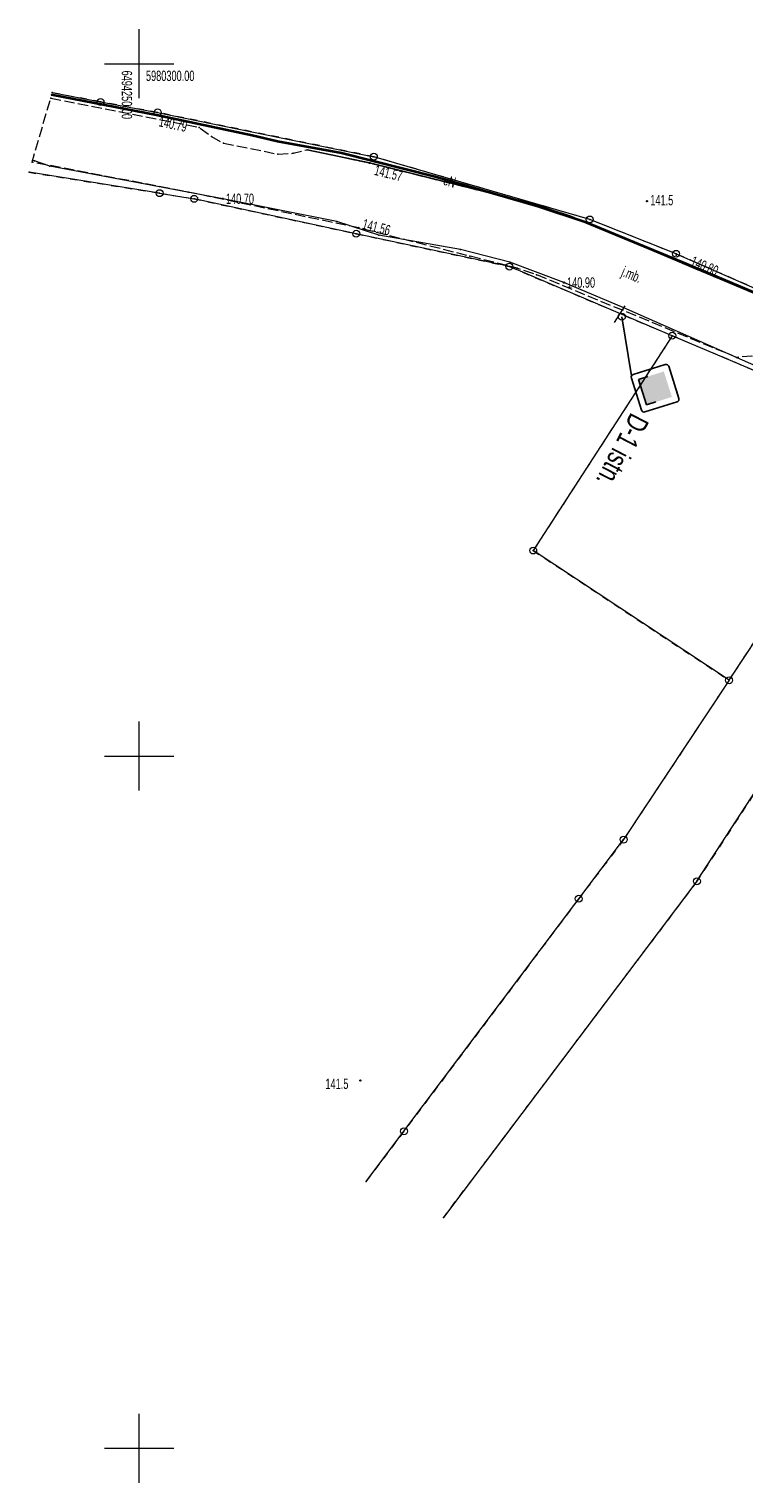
# Model space of a CAD drawing. Extents: x 6456700 to 6518119, y 5963420 to 5980059.
# Tile 7 of 256: x 6511511 to 6511562, y 5963747 to 5963852. Entities that reach past the tile are written whole.
import ezdxf
from ezdxf.enums import TextEntityAlignment as Align

# ---------------------------------------------------------------- set-up
doc = ezdxf.new("R2010")
doc.units = 0
doc.header["$MEASUREMENT"] = 0
doc.linetypes.add('L_0_03', pattern=[1, 0.5, -0.5])
doc.linetypes.add('L_0_52', pattern=[1, 0.75, -0.25])
doc.layers.get('0').update_dxf_attribs({"color": 2, "linetype": 'CONTINUOUS', "lineweight": 5})
for name, color, linetype, lineweight in [('18mm Kreska ciągła', 7, 'CONTINUOUS', 18), ('202_punkt_graniczny', 7, 'CONTINUOUS', 18), ('218_kontur_uzytku_gruntowego', 96, 'L_0_03', 18), ('219_dzialka_ewidencyjna', 7, 'CONTINUOUS', 18), ('jezdnia', 7, 'CONTINUOUS', 18), ('jezdnia_Atr17', 7, 'CONTINUOUS', 18), ('kraweznik', 7, 'CONTINUOUS', 18), ('obudowa_ochronna_przewodu', 7, 'CONTINUOUS', 18), ('ogrodzenie_trwale', 7, 'CONTINUOUS', 18), ('pikieta_naturalna', 7, 'CONTINUOUS', 18), ('pikieta_naturalna_Atr2', 7, 'CONTINUOUS', 18), ('pikieta_sztuczna', 7, 'CONTINUOUS', 18), ('pikieta_sztuczna_Atr2', 7, 'CONTINUOUS', 18), ('przewod_elektroenergetyczny_podziemny', 7, 'CONTINUOUS', 18), ('przewod_elektroenergetyczny_podziemny_Atr1', 7, 'CONTINUOUS', 18), ('przewod_telekomunikacyjny_podziemny', 7, 'CONTINUOUS', 18), ('rzedna', 7, 'CONTINUOUS', 18), ('rzedna_Atr2', 7, 'CONTINUOUS', 18), ('siatka_krzyrzy', 7, 'CONTINUOUS', 18)]:
    doc.layers.add(name, color=color, linetype=linetype, lineweight=lineweight)
doc.layers.add('ZNAKI_PIONOWE', color=7, linetype='CONTINUOUS')
doc.styles.get("Standard").update_dxf_attribs({"font": 'txt', "width": 0.75})

# ---------------------------------------------------------------- blocks, each defined once
blk = doc.blocks.new('mdcp_nowa')
at = {"layer": 'pikieta_naturalna', "linetype": 'Continuous', "lineweight": 18, "true_color": 0x000000}
for points in [[(6494286.65, 5980290.03, 1), (6494286.65, 5980290.12, 1)], [(6494265.97, 5980226.51, 1), (6494265.97, 5980226.61, 1)]]:
    blk.add_hatch(color=18, dxfattribs=at).paths.add_polyline_path(points)
at = {"layer": 'pikieta_sztuczna', "linetype": 'Continuous', "lineweight": 18, "true_color": 0x000000}
for points in [[(6494266.64, 5980292.79, 1), (6494266.64, 5980292.88, 1)], [(6494265.83, 5980288.09, 1), (6494265.83, 5980288.18, 1)]]:
    blk.add_hatch(color=18, dxfattribs=at).paths.add_polyline_path(points)
at = {"layer": 'rzedna', "linetype": 'Continuous', "lineweight": 18, "true_color": 0xff0000}
for points in [[(6494251.27, 5980296.24, 1), (6494251.27, 5980296.33, 1)], [(6494289.52, 5980285.49, 1), (6494289.52, 5980285.58, 1)]]:
    blk.add_hatch(color=1, dxfattribs=at).paths.add_polyline_path(points)
at = {"layer": 'rzedna', "linetype": 'Continuous', "lineweight": 18, "true_color": 0xff7f00}
for points in [[(6494256.04, 5980290.21, 1), (6494256.04, 5980290.29, 1)], [(6494280.66, 5980284.14, 1), (6494280.66, 5980284.24, 1)]]:
    blk.add_hatch(color=30, dxfattribs=at).paths.add_polyline_path(points)
for p in [(6494243.63, 5980297.51), (6494243.69, 5980297.74), (6494243.74, 5980297.91), (6494242.28, 5980292.89), (6494242.31, 5980293), (6494242.07, 5980292.16), (6494266.38, 5980219.28), (6494271.96, 5980216.68)]:
    blk.add_point(p)
at = {"layer": '202_punkt_graniczny', "color": 7, "linetype": 'Continuous', "lineweight": 18}
for centre in [(6494247.22, 5980297.24), (6494251.34, 5980296.48), (6494266.94, 5980293.28), (6494251.48, 5980290.65), (6494253.98, 5980290.24), (6494282.52, 5980288.75), (6494265.67, 5980287.72), (6494276.72, 5980285.35), (6494288.75, 5980286.27), (6494288.47, 5980280.35), (6494278.44, 5980264.84), (6494292.57, 5980255.47), (6494284.96, 5980243.96), (6494290.25, 5980240.95), (6494281.73, 5980239.69), (6494269.11, 5980222.9)]:
    blk.add_circle(centre, 0.25, dxfattribs=at)
at = {"layer": '202_punkt_graniczny'}
for p in [(6494247.22, 5980297.24), (6494251.34, 5980296.48), (6494266.94, 5980293.28), (6494251.48, 5980290.65), (6494253.98, 5980290.24), (6494282.52, 5980288.75), (6494265.67, 5980287.72), (6494288.75, 5980286.27), (6494276.72, 5980285.35), (6494288.47, 5980280.35), (6494278.44, 5980264.84), (6494292.57, 5980255.47), (6494284.96, 5980243.96), (6494290.25, 5980240.95), (6494281.73, 5980239.69), (6494269.11, 5980222.9)]:
    blk.add_point(p, dxfattribs=at)
at = {"layer": '218_kontur_uzytku_gruntowego', "lineweight": 18, "flags": 128}
for points in [[(6494247.22, 5980297.24), (6494243.74, 5980297.91)], [(6494251.34, 5980296.48), (6494247.22, 5980297.24)], [(6494266.94, 5980293.28), (6494251.34, 5980296.48)], [(6494282.52, 5980288.75), (6494266.94, 5980293.28)], [(6494242.07, 5980292.16), (6494251.48, 5980290.65)], [(6494251.48, 5980290.65), (6494253.98, 5980290.24)], [(6494253.98, 5980290.24), (6494265.67, 5980287.72)], [(6494288.75, 5980286.27), (6494282.52, 5980288.75)], [(6494265.67, 5980287.72), (6494276.72, 5980285.35)], [(6494297.54, 5980282.41), (6494288.75, 5980286.27)], [(6494276.72, 5980285.35), (6494288.47, 5980280.35)], [(6494288.47, 5980280.35), (6494278.44, 5980264.84)], [(6494299.89, 5980275.5), (6494288.47, 5980280.35)], [(6494292.57, 5980255.47), (6494302.03, 5980269.77)], [(6494307.96, 5980268.13), (6494290.25, 5980240.95)], [(6494278.44, 5980264.84), (6494292.57, 5980255.47)], [(6494292.57, 5980255.47), (6494284.96, 5980243.96)], [(6494284.96, 5980243.96), (6494281.73, 5980239.69)], [(6494290.25, 5980240.95), (6494271.96, 5980216.68)], [(6494281.73, 5980239.69), (6494269.11, 5980222.9)], [(6494269.11, 5980222.9), (6494266.38, 5980219.28)]]:
    blk.add_lwpolyline(points, dxfattribs=at)
at = {"layer": '218_kontur_uzytku_gruntowego'}
for p in [(6494247.22, 5980297.24), (6494247.22, 5980297.24), (6494251.34, 5980296.48), (6494251.34, 5980296.48), (6494266.94, 5980293.28), (6494266.94, 5980293.28), (6494251.48, 5980290.65), (6494251.48, 5980290.65), (6494253.98, 5980290.24), (6494253.98, 5980290.24), (6494282.52, 5980288.75), (6494282.52, 5980288.75), (6494265.67, 5980287.72), (6494265.67, 5980287.72), (6494288.75, 5980286.27), (6494288.75, 5980286.27), (6494276.72, 5980285.35), (6494276.72, 5980285.35), (6494288.47, 5980280.35), (6494288.47, 5980280.35), (6494288.47, 5980280.35), (6494288.47, 5980280.35), (6494278.44, 5980264.84), (6494278.44, 5980264.84), (6494292.57, 5980255.47), (6494292.57, 5980255.47), (6494292.57, 5980255.47), (6494292.57, 5980255.47), (6494284.96, 5980243.96), (6494284.96, 5980243.96), (6494290.25, 5980240.95), (6494290.25, 5980240.95), (6494290.25, 5980240.95), (6494290.25, 5980240.95), (6494281.73, 5980239.69), (6494281.73, 5980239.69), (6494269.11, 5980222.9), (6494269.11, 5980222.9)]:
    blk.add_point(p, dxfattribs=at)
at = {"layer": '219_dzialka_ewidencyjna', "color": 3, "linetype": 'Continuous', "lineweight": 18, "flags": 128}
for points in [[(6494243.74, 5980297.91), (6494247.22, 5980297.24)], [(6494247.22, 5980297.24), (6494251.34, 5980296.48)], [(6494251.34, 5980296.48), (6494266.94, 5980293.28)], [(6494282.52, 5980288.75), (6494266.94, 5980293.28)], [(6494251.48, 5980290.65), (6494242.07, 5980292.16)], [(6494251.48, 5980290.65), (6494253.98, 5980290.24)], [(6494265.67, 5980287.72), (6494253.98, 5980290.24)], [(6494288.75, 5980286.27), (6494282.52, 5980288.75)], [(6494276.72, 5980285.35), (6494265.67, 5980287.72)], [(6494288.75, 5980286.27), (6494297.54, 5980282.41)], [(6494288.47, 5980280.35), (6494276.72, 5980285.35)], [(6494288.47, 5980280.35), (6494278.44, 5980264.84)], [(6494299.89, 5980275.5), (6494288.47, 5980280.35)], [(6494292.57, 5980255.47), (6494302.03, 5980269.77)], [(6494290.25, 5980240.95), (6494307.96, 5980268.13)], [(6494292.57, 5980255.47), (6494278.44, 5980264.84)], [(6494292.57, 5980255.47), (6494284.96, 5980243.96)], [(6494281.73, 5980239.69), (6494284.96, 5980243.96)], [(6494290.25, 5980240.95), (6494271.96, 5980216.68)], [(6494269.11, 5980222.9), (6494281.73, 5980239.69)], [(6494266.38, 5980219.28), (6494269.11, 5980222.9)]]:
    blk.add_lwpolyline(points, dxfattribs=at)
at = {"layer": '219_dzialka_ewidencyjna', "color": 3}
for p in [(6494247.22, 5980297.24), (6494247.22, 5980297.24), (6494251.34, 5980296.48), (6494251.34, 5980296.48), (6494266.94, 5980293.28), (6494266.94, 5980293.28), (6494251.48, 5980290.65), (6494251.48, 5980290.65), (6494253.98, 5980290.24), (6494253.98, 5980290.24), (6494282.52, 5980288.75), (6494282.52, 5980288.75), (6494265.67, 5980287.72), (6494265.67, 5980287.72), (6494288.75, 5980286.27), (6494288.75, 5980286.27), (6494276.72, 5980285.35), (6494276.72, 5980285.35), (6494288.47, 5980280.35), (6494288.47, 5980280.35), (6494288.47, 5980280.35), (6494278.44, 5980264.84), (6494278.44, 5980264.84), (6494292.57, 5980255.47), (6494292.57, 5980255.47), (6494292.57, 5980255.47), (6494284.96, 5980243.96), (6494284.96, 5980243.96), (6494290.25, 5980240.95), (6494290.25, 5980240.95), (6494281.73, 5980239.69), (6494281.73, 5980239.69), (6494269.11, 5980222.9), (6494269.11, 5980222.9)]:
    blk.add_point(p, dxfattribs=at)
at = {"layer": 'jezdnia', "color": 7, "linetype": 'L_0_52', "lineweight": 18, "flags": 128}
blk.add_lwpolyline([(6494243.63, 5980297.51), (6494254.35, 5980295.4), (6494255.24, 5980294.73), (6494256.1, 5980294.26), (6494260.02, 5980293.47), (6494261.12, 5980293.53), (6494262.13, 5980293.79), (6494266.64, 5980292.83), (6494278.26, 5980289.92), (6494281.13, 5980288.99), (6494282.53, 5980288.4), (6494285.79, 5980287.03), (6494303.28, 5980279.68), (6494306.5, 5980279.24), (6494310.81, 5980281.74), (6494316.16, 5980289.23), (6494320.25, 5980286.41), (6494318.65, 5980283.49), (6494318, 5980280.06), (6494318.74, 5980277.19), (6494320.93, 5980273.05), (6494323.47, 5980270.71), (6494332.1, 5980265.7), (6494339.19, 5980259.41), (6494352.51, 5980243.47), (6494363.58, 5980230.23), (6494365.35, 5980228.11), (6494371.11, 5980221.21), (6494378.14, 5980212.81), (6494382.28, 5980207.84), (6494378.26, 5980204.75), (6494374.18, 5980209.63), (6494361.23, 5980225.17), (6494348.59, 5980240.38), (6494335.35, 5980256.19), (6494329.06, 5980261.71), (6494321.27, 5980266.18), (6494314.39, 5980269.29), (6494311.46, 5980269.69), (6494308.92, 5980269.06), (6494307.07, 5980267.33), (6494305.93, 5980265.69), (6494301.75, 5980268.52), (6494302.32, 5980269.59), (6494302.39, 5980272.8), (6494301.56, 5980274.71), (6494299.97, 5980275.87), (6494299.54, 5980276.57), (6494298.92, 5980277.12), (6494295.2, 5980278.71), (6494294.18, 5980278.87), (6494293.11, 5980278.79), (6494278.69, 5980284.75), (6494277.29, 5980285.23), (6494273.86, 5980286.1), (6494265.83, 5980288.14), (6494253.54, 5980290.73), (6494242.28, 5980292.89)], close=True, dxfattribs=at)
at = {"layer": 'jezdnia'}
for p in [(6494254.35, 5980295.4), (6494255.24, 5980294.73), (6494256.1, 5980294.26), (6494260.02, 5980293.47), (6494261.12, 5980293.53), (6494262.13, 5980293.79), (6494266.64, 5980292.83), (6494253.54, 5980290.73), (6494278.26, 5980289.92), (6494281.13, 5980288.99), (6494265.83, 5980288.14), (6494282.53, 5980288.4), (6494285.79, 5980287.03), (6494273.86, 5980286.1), (6494277.29, 5980285.23), (6494278.69, 5980284.75), (6494293.11, 5980278.79)]:
    blk.add_point(p, dxfattribs=at)
at = {"layer": 'kraweznik', "color": 7, "linetype": 'Continuous', "lineweight": 25, "flags": 128}
blk.add_lwpolyline([(6494334.28, 5980263.76), (6494332.1, 5980265.7), (6494323.47, 5980270.71), (6494320.93, 5980273.05), (6494318.74, 5980277.19), (6494318, 5980280.06), (6494318.65, 5980283.49), (6494320.25, 5980286.41), (6494316.16, 5980289.23), (6494310.81, 5980281.74), (6494306.5, 5980279.24), (6494303.28, 5980279.68), (6494285.79, 5980287.03), (6494282.53, 5980288.4), (6494281.13, 5980288.99), (6494278.26, 5980289.92), (6494266.64, 5980292.83), (6494262.13, 5980293.79)], dxfattribs=at)
at = {"layer": 'kraweznik'}
for p in [(6494262.13, 5980293.79), (6494266.64, 5980292.83), (6494278.26, 5980289.92), (6494281.13, 5980288.99), (6494282.53, 5980288.4), (6494285.79, 5980287.03)]:
    blk.add_point(p, dxfattribs=at)
at = {"layer": 'obudowa_ochronna_przewodu', "color": 7, "linetype": 'Continuous', "lineweight": 35, "flags": 128}
blk.add_lwpolyline([(6494313.44, 5980269.45), (6494297.57, 5980276.78), (6494296.75, 5980277.02), (6494296.82, 5980277.37), (6494298.63, 5980281.68), (6494289.52, 5980285.53), (6494282.27, 5980288.53), (6494278.78, 5980289.68), (6494271.36, 5980291.82), (6494264.6, 5980293.54), (6494259.98, 5980294.39), (6494258.17, 5980294.81), (6494251.27, 5980296.28), (6494243.69, 5980297.74)], dxfattribs=at)
at = {"layer": 'obudowa_ochronna_przewodu'}
for p in [(6494251.27, 5980296.28), (6494258.17, 5980294.81), (6494259.98, 5980294.39), (6494264.6, 5980293.54), (6494271.36, 5980291.82), (6494278.78, 5980289.68), (6494282.27, 5980288.53), (6494289.52, 5980285.53)]:
    blk.add_point(p, dxfattribs=at)
at = {"layer": 'ogrodzenie_trwale'}
for p in [(6494286.63, 5980290.04), (6494288.75, 5980286.17), (6494288.47, 5980280.35)]:
    blk.add_point(p, dxfattribs=at)
at = {"layer": 'pikieta_naturalna', "color": 7, "linetype": 'Continuous', "lineweight": 18}
for centre in [(6494286.65, 5980290.07), (6494265.97, 5980226.56)]:
    blk.add_circle(centre, 0.045, dxfattribs=at)
at = {"layer": 'pikieta_naturalna'}
for p in [(6494286.65, 5980290.07), (6494265.97, 5980226.56)]:
    blk.add_point(p, dxfattribs=at)
at = {"layer": 'pikieta_sztuczna', "color": 7, "linetype": 'Continuous', "lineweight": 18}
for centre in [(6494266.64, 5980292.83), (6494265.83, 5980288.14)]:
    blk.add_circle(centre, 0.045, dxfattribs=at)
at = {"layer": 'pikieta_sztuczna'}
for p in [(6494266.64, 5980292.83), (6494265.83, 5980288.14)]:
    blk.add_point(p, dxfattribs=at)
at = {"layer": 'przewod_elektroenergetyczny_podziemny', "color": 1, "linetype": 'Continuous', "lineweight": 18, "flags": 128}
blk.add_lwpolyline([(6494243.69, 5980297.74), (6494251.27, 5980296.28), (6494258.17, 5980294.81), (6494259.98, 5980294.39), (6494264.6, 5980293.54), (6494271.36, 5980291.82), (6494278.78, 5980289.68), (6494282.27, 5980288.53), (6494289.52, 5980285.53), (6494298.63, 5980281.68)], dxfattribs=at)
at = {"layer": 'przewod_elektroenergetyczny_podziemny'}
for p in [(6494251.27, 5980296.28), (6494258.17, 5980294.81), (6494259.98, 5980294.39), (6494264.6, 5980293.54), (6494271.36, 5980291.82), (6494278.78, 5980289.68), (6494282.27, 5980288.53), (6494289.52, 5980285.53)]:
    blk.add_point(p, dxfattribs=at)
at = {"layer": 'przewod_telekomunikacyjny_podziemny', "color": 30, "linetype": 'Continuous', "lineweight": 18, "flags": 128}
blk.add_lwpolyline([(6494295.77, 5980277.59), (6494284.97, 5980282.36), (6494280.66, 5980284.19), (6494276.75, 5980285.66), (6494273.2, 5980286.59), (6494267.31, 5980287.62), (6494264.27, 5980288.61), (6494256.04, 5980290.25), (6494243.56, 5980292.59), (6494242.46, 5980292.98), (6494242.31, 5980293)], dxfattribs=at)
at = {"layer": 'przewod_telekomunikacyjny_podziemny'}
for p in [(6494242.46, 5980292.98), (6494243.56, 5980292.59), (6494256.04, 5980290.25), (6494264.27, 5980288.61), (6494267.31, 5980287.62), (6494273.2, 5980286.59), (6494276.75, 5980285.66), (6494280.66, 5980284.19), (6494284.97, 5980282.36)]:
    blk.add_point(p, dxfattribs=at)
at = {"layer": 'rzedna', "color": 1, "linetype": 'Continuous', "lineweight": 18}
for centre in [(6494251.27, 5980296.28), (6494289.52, 5980285.53)]:
    blk.add_circle(centre, 0.045, dxfattribs=at)
at = {"layer": 'rzedna', "color": 30, "linetype": 'Continuous', "lineweight": 18}
for centre in [(6494256.04, 5980290.25), (6494280.66, 5980284.19)]:
    blk.add_circle(centre, 0.045, dxfattribs=at)
at = {"layer": 'rzedna'}
for p in [(6494251.27, 5980296.28), (6494256.04, 5980290.25), (6494289.52, 5980285.53), (6494280.66, 5980284.19)]:
    blk.add_point(p, dxfattribs=at)
at = {"layer": 'siatka_krzyrzy', "linetype": 'Continuous', "lineweight": 18, "flags": 128}
for points in [[(6494250, 5980297.5), (6494250, 5980302.5)], [(6494247.5, 5980300), (6494252.5, 5980300)], [(6494250, 5980247.5), (6494250, 5980252.5)], [(6494247.5, 5980250), (6494252.5, 5980250)], [(6494250, 5980197.5), (6494250, 5980202.5)], [(6494247.5, 5980200), (6494252.5, 5980200)]]:
    blk.add_lwpolyline(points, dxfattribs=at)
at = {"layer": 'jezdnia_Atr17', "color": 7, "lineweight": 15, "width": 0.66}
blk.add_text('j.mb.', height=0.75, rotation=337.5, dxfattribs=at).set_placement((6494285.03, 5980285.39), align=Align.TOP_LEFT)
at = {"layer": 'pikieta_naturalna_Atr2', "color": 7, "lineweight": 15, "width": 0.66}
for p in [(6494286.89, 5980290.52), (6494263.45, 5980226.7)]:
    blk.add_text('141.5', height=0.75, dxfattribs=at).set_placement(p, align=Align.TOP_LEFT)
at = {"layer": 'pikieta_sztuczna_Atr2', "color": 7, "lineweight": 15, "width": 0.66}
for s, rotation, p in [('141.57', 345.9, (6494267.11, 5980292.71)), ('141.56', 345.7, (6494266.24, 5980288.81))]:
    blk.add_text(s, height=0.75, rotation=rotation, dxfattribs=at).set_placement(p, align=Align.TOP_LEFT)
at = {"layer": 'przewod_elektroenergetyczny_podziemny_Atr1', "color": 1, "lineweight": 15, "width": 0.66}
blk.add_text('eN', height=0.75, rotation=343.9, dxfattribs=at).set_placement((6494272.11, 5980291.99), align=Align.TOP_LEFT)
at = {"layer": 'rzedna_Atr2', "color": 1, "lineweight": 15, "width": 0.66}
for s, rotation, p in [('140.79', 348, (6494251.54, 5980296.22)), ('140.80', 337.1, (6494290.02, 5980286.13))]:
    blk.add_text(s, height=0.75, rotation=rotation, dxfattribs=at).set_placement(p, align=Align.TOP_LEFT)
at = {"layer": 'rzedna_Atr2', "color": 30, "lineweight": 15, "width": 0.66}
for s, p in [('140.70', (6494256.27, 5980290.62)), ('140.90', (6494280.88, 5980284.57))]:
    blk.add_text(s, height=0.75, dxfattribs=at).set_placement(p, align=Align.TOP_LEFT)
at = {"layer": 'siatka_krzyrzy', "lineweight": 15, "width": 0.66}
blk.add_text('6494250.00', height=0.75, rotation=270, dxfattribs=at).set_placement((6494249.5, 5980299.5), align=Align.TOP_LEFT)
blk.add_text('5980300.00', height=0.75, dxfattribs=at).set_placement((6494250.5, 5980299.5), align=Align.TOP_LEFT)

msp = doc.modelspace()

# ---------------------------------------------------------------- block references
at = {"linetype": 'ByBlock'}
msp.add_blockref('mdcp_nowa', (17268.786, -16450.998), dxfattribs=at)

# ---------------------------------------------------------------- next in the draw order: hatches: boundary and pattern name
at = {"layer": 'ZNAKI_PIONOWE', "linetype": 'Continuous'}
msp.add_hatch(color=40, dxfattribs=at).paths.add_polyline_path([(6511555.971, 5963826.558), (6511554.813, 5963826.193), (6511555.392, 5963824.354), (6511556.55, 5963824.719), (6511557.232, 5963824.934), (6511556.652, 5963826.773)])

# ---------------------------------------------------------------- next in the draw order: linework, layer by layer
at = {"layer": '18mm Kreska ciągła'}
msp.add_lwpolyline([(6511553.089, 5963830.314), (6511553.868, 5963831.521)], dxfattribs=at)
msp.add_circle((6511553.621, 5963830.73), 0.252, dxfattribs=at)
at = {"layer": 'ZNAKI_PIONOWE'}
msp.add_line((6511554.322, 5963826.449), (6511553.621, 5963830.73), dxfattribs=at)
at = {"layer": 'ZNAKI_PIONOWE', "color": 0, "linetype": 'Continuous'}
for p, q in [((6511555.358, 5963826.837), (6511554.439, 5963826.547)), ((6511555.358, 5963826.837), (6511555.835, 5963826.987)), ((6511556.755, 5963827.277), (6511555.835, 5963826.987)), ((6511557.736, 5963824.83), (6511557.006, 5963827.147)), ((6511554.308, 5963826.296), (6511555.038, 5963823.98)), ((6511555.494, 5963826.408), (6511554.813, 5963826.193)), ((6511554.813, 5963826.193), (6511555.392, 5963824.354)), ((6511555.289, 5963823.849), (6511556.209, 5963824.139)), ((6511555.392, 5963824.354), (6511556.074, 5963824.569)), ((6511556.686, 5963824.29), (6511556.209, 5963824.139)), ((6511556.686, 5963824.29), (6511557.605, 5963824.58))]:
    msp.add_line(p, q, dxfattribs=at)
for centre, start, end in [((6511556.815, 5963827.086), 17.49938, 107.49938), ((6511554.499, 5963826.356), 107.49938, 197.49938), ((6511557.545, 5963824.77), 287.49938, 17.49938), ((6511555.229, 5963824.04), 197.49938, 287.49938)]:
    msp.add_arc(centre, 0.2, start, end, dxfattribs=at)

# ---------------------------------------------------------------- next in the draw order: texts
at = {"layer": 'ZNAKI_PIONOWE', "insert": (6511555.628, 5963823.183), "char_height": 1.5, "width": 10.8158, "attachment_point": 1, "rotation": 242.49938}
msp.add_mtext('D-1 istn.', dxfattribs=at)

doc.saveas('drawing.dxf')
